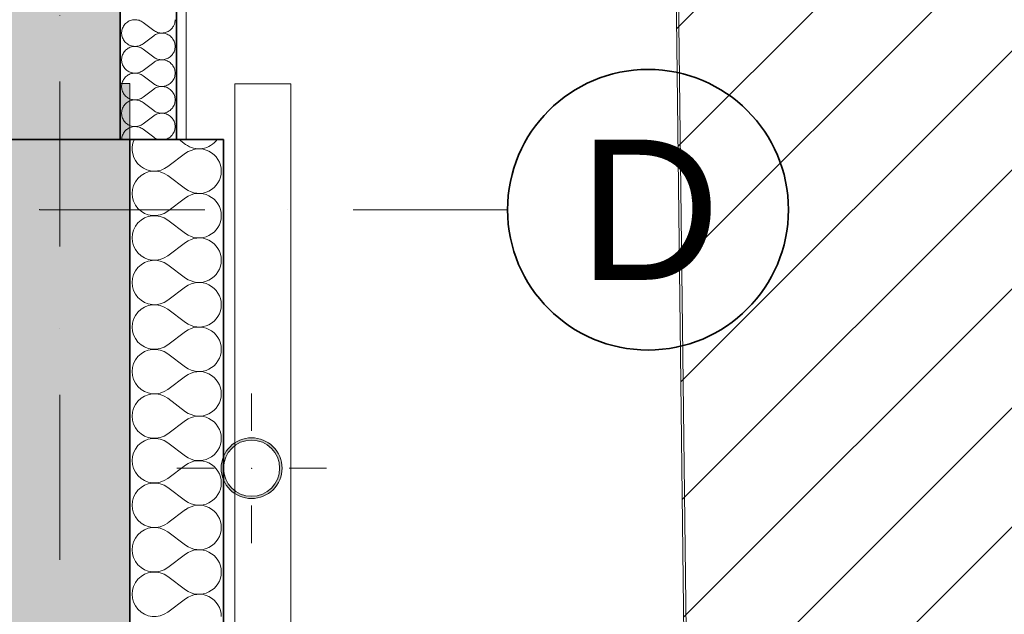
# Model space of a CAD drawing. Header units: millimetres. Extents: x 82175 to 237000, y 24756 to 471700.
# Tile 222 of 256: x 122425 to 124528, y 385516 to 386787. Entities that reach past the tile are written whole.
import ezdxf

# ---------------------------------------------------------------- set-up
doc = ezdxf.new("R2010")
doc.units = ezdxf.units.MM
doc.linetypes.add('Kropki i Kreski', pattern=[6.702778, 3.527778, -1.763889, 0, -1.411111])
for name, color, linetype in [('- A - ocieplenie', 8, 'Continuous'), ('- PRZEGRODY PROJEKTOWANE', 8, 'Continuous'), ('Instalacje - Wod_Kan', 8, 'Continuous'), ('Konstrukcja - Siatka mod', 8, 'Continuous'), ('Konstrukcja - Ściany zewnętrzne', 8, 'Continuous'), ('z JAN', 8, 'Continuous')]:
    doc.layers.add(name, color=color, linetype=linetype)
doc.styles.add('STYL_AUTOMATYCZNY_1', font='arial.ttf')

# ---------------------------------------------------------------- blocks, each defined once
blk = doc.blocks.new('*X24')
at = {"layer": '- A - ocieplenie', "linetype": 'Continuous', "lineweight": 13, "ltscale": 100}
for p, q in [((49922.8, 396062.6), (49936.6, 396052.3)), ((49898.5, 396004.7), (49936.6, 396033.2)), ((49898.5, 395985.6), (49936.6, 395957)), ((49898.5, 395909.4), (49936.6, 395938)), ((49898.5, 395890.4), (49936.6, 395861.8)), ((49898.5, 395814.2), (49936.6, 395842.8)), ((49898.5, 395795.1), (49936.6, 395766.6)), ((49898.5, 395718.9), (49936.6, 395747.5)), ((49898.5, 395699.9), (49936.6, 395671.3)), ((49898.5, 395623.7), (49936.6, 395652.3)), ((49898.5, 395604.7), (49936.6, 395576.1)), ((49898.5, 395528.5), (49936.6, 395557)), ((49898.5, 395509.4), (49936.6, 395480.8)), ((49898.5, 395433.2), (49936.6, 395461.8)), ((49898.5, 395414.2), (49936.6, 395385.6)), ((49898.5, 395338), (49936.6, 395366.6)), ((49898.5, 395318.9), (49936.6, 395290.4)), ((49898.5, 395242.8), (49936.6, 395271.3)), ((49898.5, 395223.7), (49936.6, 395195.1)), ((49898.5, 395147.5), (49936.6, 395176.1)), ((49898.5, 395128.5), (49936.6, 395099.9)), ((49898.5, 395052.3), (49936.6, 395080.8))]:
    blk.add_line(p, q, dxfattribs=at)
for centre, start, end in [((49869.9, 396042.8), 155.3271, 306.8699), ((49965.2, 396090.4), 233.1301, 324.369), ((49965.2, 395995.1), 0, 126.8699), ((49869.9, 395947.5), 53.1301, 306.8699), ((49965.2, 395995.1), 233.1301, 0), ((49965.2, 395899.9), 0, 126.8699), ((49869.9, 395852.3), 53.1301, 306.8699), ((49965.2, 395899.9), 233.1301, 0), ((49965.2, 395804.7), 0, 126.8699), ((49869.9, 395757), 53.1301, 306.8699), ((49965.2, 395804.7), 233.1301, 0), ((49965.2, 395709.4), 0, 126.8699), ((49869.9, 395661.8), 53.1301, 306.8699), ((49965.2, 395709.4), 233.1301, 0), ((49965.2, 395614.2), 0, 126.8699), ((49869.9, 395566.6), 53.1301, 306.8699), ((49965.2, 395614.2), 233.1301, 0), ((49965.2, 395518.9), 0, 126.8699), ((49869.9, 395471.3), 53.1301, 306.8699), ((49965.2, 395518.9), 233.1301, 0), ((49965.2, 395423.7), 0, 126.8699), ((49869.9, 395376.1), 53.1301, 306.8699), ((49965.2, 395423.7), 233.1301, 0), ((49965.2, 395328.5), 0, 126.8699), ((49869.9, 395280.8), 53.1301, 306.8699), ((49965.2, 395328.5), 233.1301, 0), ((49965.2, 395233.2), 0, 126.8699), ((49869.9, 395185.6), 53.1301, 306.8699), ((49965.2, 395233.2), 233.1301, 0), ((49965.2, 395138), 0, 126.8699), ((49869.9, 395090.4), 53.1301, 306.8699), ((49965.2, 395138), 233.1301, 0), ((49965.2, 395042.8), 0, 126.8699)]:
    blk.add_arc(centre, 47.6, start, end, dxfattribs=at)
blk = doc.blocks.new('*X32')
at = {"layer": '- A - ocieplenie', "linetype": 'Continuous', "lineweight": 13, "ltscale": 100}
for p, q in [((49806.9, 396309), (49805.4, 396307.1)), ((49808.5, 396310.7), (49806.9, 396309)), ((49810.3, 396312.3), (49808.5, 396310.7)), ((49812.2, 396313.8), (49810.3, 396312.3)), ((49814.2, 396315.1), (49812.2, 396313.8)), ((49816.3, 396316.2), (49814.2, 396315.1)), ((49818.5, 396317.1), (49816.3, 396316.2)), ((49820.7, 396317.9), (49818.5, 396317.1)), ((49823.1, 396318.4), (49820.7, 396317.9)), ((49825.4, 396318.8), (49823.1, 396318.4)), ((49827.8, 396318.9), (49825.4, 396318.8)), ((49830.2, 396318.9), (49827.8, 396318.9)), ((49832.6, 396318.7), (49830.2, 396318.9)), ((49834.9, 396318.2), (49832.6, 396318.7)), ((49837.2, 396317.6), (49834.9, 396318.2)), ((49839.5, 396316.8), (49837.2, 396317.6)), ((49841.6, 396315.8), (49839.5, 396316.8)), ((49843.7, 396314.6), (49841.6, 396315.8)), ((49845.7, 396313.2), (49843.7, 396314.6)), ((49845.7, 396313.2), (49868.5, 396296.1)), ((49911.9, 396307.6), (49912.7, 396309.7)), ((49912.7, 396309.7), (49913.4, 396312)), ((49913.4, 396312), (49913.9, 396314.3)), ((49913.9, 396314.3), (49914.1, 396316.6)), ((49914.1, 396316.6), (49914.2, 396318.9)), ((49800.2, 396293.9), (49800, 396291.6)), ((49800, 396291.6), (49800, 396289.2)), ((49800, 396289.2), (49800.2, 396286.8)), ((49800.6, 396296.3), (49800.2, 396293.9)), ((49800.2, 396286.8), (49800.6, 396284.4)), ((49801.2, 396298.6), (49800.6, 396296.3)), ((49801.9, 396300.9), (49801.2, 396298.6)), ((49802.9, 396303), (49801.9, 396300.9)), ((49804.1, 396305.1), (49802.9, 396303)), ((49805.4, 396307.1), (49804.1, 396305.1)), ((49868.5, 396296.1), (49870.5, 396294.8)), ((49870.5, 396294.8), (49872.5, 396293.6)), ((49872.5, 396287.2), (49870.5, 396286)), ((49872.5, 396293.6), (49874.6, 396292.6)), ((49874.6, 396288.1), (49872.5, 396287.2)), ((49874.6, 396292.6), (49876.8, 396291.8)), ((49876.8, 396289), (49874.6, 396288.1)), ((49876.8, 396291.8), (49879.1, 396291.1)), ((49879.1, 396289.6), (49876.8, 396289)), ((49879.1, 396291.1), (49881.4, 396290.7)), ((49881.4, 396290), (49879.1, 396289.6)), ((49881.4, 396290.7), (49883.7, 396290.4)), ((49883.7, 396290.3), (49881.4, 396290)), ((49886, 396290.4), (49883.7, 396290.3)), ((49883.7, 396290.4), (49886, 396290.4)), ((49886, 396290.4), (49888.4, 396290.5)), ((49888.4, 396290.2), (49886, 396290.4)), ((49888.4, 396290.5), (49890.7, 396290.8)), ((49890.7, 396289.9), (49888.4, 396290.2)), ((49890.7, 396290.8), (49893, 396291.3)), ((49893, 396289.4), (49890.7, 396289.9)), ((49893, 396291.3), (49895.2, 396292)), ((49895.2, 396288.7), (49893, 396289.4)), ((49895.2, 396292), (49897.4, 396292.9)), ((49897.4, 396287.9), (49895.2, 396288.7)), ((49897.4, 396292.9), (49899.5, 396293.9)), ((49899.5, 396286.8), (49897.4, 396287.9)), ((49899.5, 396293.9), (49901.5, 396295.2)), ((49901.5, 396285.6), (49899.5, 396286.8)), ((49901.5, 396295.2), (49903.4, 396296.5)), ((49903.4, 396296.5), (49905.2, 396298.1)), ((49905.2, 396298.1), (49906.8, 396299.7)), ((49906.8, 396299.7), (49908.3, 396301.5)), ((49908.3, 396301.5), (49909.7, 396303.4)), ((49909.7, 396303.4), (49910.8, 396305.4)), ((49910.8, 396305.4), (49911.9, 396307.6)), ((49800.6, 396284.4), (49801.2, 396282.1)), ((49801.2, 396282.1), (49801.9, 396279.9)), ((49801.9, 396279.9), (49802.9, 396277.7)), ((49802.9, 396277.7), (49804.1, 396275.6)), ((49804.1, 396275.6), (49805.4, 396273.6)), ((49805.4, 396273.6), (49806.9, 396271.7)), ((49806.9, 396271.7), (49808.5, 396270)), ((49808.5, 396270), (49810.3, 396268.4)), ((49810.3, 396268.4), (49812.2, 396267)), ((49812.2, 396267), (49814.2, 396265.7)), ((49841.6, 396265), (49843.7, 396266.2)), ((49843.7, 396266.2), (49845.7, 396267.5)), ((49845.7, 396267.5), (49868.5, 396284.7)), ((49870.5, 396286), (49868.5, 396284.7)), ((49903.4, 396284.2), (49901.5, 396285.6)), ((49905.2, 396282.7), (49903.4, 396284.2)), ((49906.8, 396281), (49905.2, 396282.7)), ((49908.3, 396279.2), (49906.8, 396281)), ((49909.7, 396277.3), (49908.3, 396279.2)), ((49910.8, 396275.3), (49909.7, 396277.3)), ((49911.9, 396273.2), (49910.8, 396275.3)), ((49912.7, 396271), (49911.9, 396273.2)), ((49913.4, 396268.8), (49912.7, 396271)), ((49913.9, 396266.5), (49913.4, 396268.8)), ((49914.1, 396264.1), (49913.9, 396266.5)), ((49802.9, 396245.9), (49801.9, 396243.7)), ((49804.1, 396248), (49802.9, 396245.9)), ((49805.4, 396250), (49804.1, 396248)), ((49806.9, 396251.9), (49805.4, 396250)), ((49808.5, 396253.6), (49806.9, 396251.9)), ((49810.3, 396255.2), (49808.5, 396253.6)), ((49812.2, 396256.7), (49810.3, 396255.2)), ((49814.2, 396257.9), (49812.2, 396256.7)), ((49814.2, 396265.7), (49816.3, 396264.6)), ((49816.3, 396259), (49814.2, 396257.9)), ((49816.3, 396264.6), (49818.5, 396263.6)), ((49818.5, 396260), (49816.3, 396259)), ((49818.5, 396263.6), (49820.7, 396262.9)), ((49820.7, 396260.7), (49818.5, 396260)), ((49820.7, 396262.9), (49823.1, 396262.3)), ((49823.1, 396261.3), (49820.7, 396260.7)), ((49823.1, 396262.3), (49825.4, 396262)), ((49825.4, 396261.6), (49823.1, 396261.3)), ((49825.4, 396262), (49827.8, 396261.8)), ((49827.8, 396261.8), (49825.4, 396261.6)), ((49827.8, 396261.8), (49830.2, 396261.9)), ((49830.2, 396261.8), (49827.8, 396261.8)), ((49830.2, 396261.9), (49832.6, 396262.1)), ((49832.6, 396261.5), (49830.2, 396261.8)), ((49832.6, 396262.1), (49834.9, 396262.5)), ((49834.9, 396261.1), (49832.6, 396261.5)), ((49834.9, 396262.5), (49837.2, 396263.2)), ((49837.2, 396260.4), (49834.9, 396261.1)), ((49837.2, 396263.2), (49839.5, 396264)), ((49839.5, 396259.6), (49837.2, 396260.4)), ((49839.5, 396264), (49841.6, 396265)), ((49841.6, 396258.6), (49839.5, 396259.6)), ((49843.7, 396257.4), (49841.6, 396258.6)), ((49845.7, 396256.1), (49843.7, 396257.4)), ((49845.7, 396256.1), (49868.5, 396238.9)), ((49908.3, 396244.4), (49909.7, 396246.3)), ((49909.7, 396246.3), (49910.8, 396248.3)), ((49910.8, 396248.3), (49911.9, 396250.4)), ((49911.9, 396250.4), (49912.7, 396252.6)), ((49912.7, 396252.6), (49913.4, 396254.8)), ((49913.4, 396254.8), (49913.9, 396257.1)), ((49913.9, 396257.1), (49914.1, 396259.5)), ((49914.2, 396261.8), (49914.1, 396264.1)), ((49914.1, 396259.5), (49914.2, 396261.8)), ((49800.2, 396236.8), (49800, 396234.4)), ((49800, 396234.4), (49800, 396232)), ((49800, 396232), (49800.2, 396229.7)), ((49800.6, 396239.2), (49800.2, 396236.8)), ((49800.2, 396229.7), (49800.6, 396227.3)), ((49801.2, 396241.5), (49800.6, 396239.2)), ((49800.6, 396227.3), (49801.2, 396225)), ((49801.9, 396243.7), (49801.2, 396241.5)), ((49801.2, 396225), (49801.9, 396222.7)), ((49845.7, 396210.4), (49868.5, 396227.5)), ((49868.5, 396238.9), (49870.5, 396237.6)), ((49870.5, 396228.8), (49868.5, 396227.5)), ((49870.5, 396237.6), (49872.5, 396236.5)), ((49872.5, 396230), (49870.5, 396228.8)), ((49872.5, 396236.5), (49874.6, 396235.5)), ((49874.6, 396231), (49872.5, 396230)), ((49874.6, 396235.5), (49876.8, 396234.6)), ((49876.8, 396231.8), (49874.6, 396231)), ((49876.8, 396234.6), (49879.1, 396234)), ((49879.1, 396232.5), (49876.8, 396231.8)), ((49879.1, 396234), (49881.4, 396233.6)), ((49881.4, 396232.9), (49879.1, 396232.5)), ((49881.4, 396233.6), (49883.7, 396233.3)), ((49883.7, 396233.2), (49881.4, 396232.9)), ((49883.7, 396233.3), (49886, 396233.2)), ((49886, 396233.2), (49883.7, 396233.2)), ((49886, 396233.2), (49888.4, 396233.4)), ((49888.4, 396233.1), (49886, 396233.2)), ((49888.4, 396233.4), (49890.7, 396233.7)), ((49890.7, 396232.8), (49888.4, 396233.1)), ((49890.7, 396233.7), (49893, 396234.2)), ((49893, 396232.3), (49890.7, 396232.8)), ((49893, 396234.2), (49895.2, 396234.9)), ((49895.2, 396231.6), (49893, 396232.3)), ((49895.2, 396234.9), (49897.4, 396235.7)), ((49897.4, 396230.7), (49895.2, 396231.6)), ((49897.4, 396235.7), (49899.5, 396236.8)), ((49899.5, 396229.7), (49897.4, 396230.7)), ((49899.5, 396236.8), (49901.5, 396238)), ((49901.5, 396228.5), (49899.5, 396229.7)), ((49901.5, 396238), (49903.4, 396239.4)), ((49903.4, 396227.1), (49901.5, 396228.5)), ((49903.4, 396239.4), (49905.2, 396240.9)), ((49905.2, 396225.6), (49903.4, 396227.1)), ((49905.2, 396240.9), (49906.8, 396242.6)), ((49906.8, 396223.9), (49905.2, 396225.6)), ((49906.8, 396242.6), (49908.3, 396244.4)), ((49908.3, 396222.1), (49906.8, 396223.9)), ((49801.9, 396222.7), (49802.9, 396220.6)), ((49802.9, 396220.6), (49804.1, 396218.5)), ((49804.1, 396218.5), (49805.4, 396216.5)), ((49805.4, 396216.5), (49806.9, 396214.6)), ((49806.9, 396214.6), (49808.5, 396212.9)), ((49808.5, 396212.9), (49810.3, 396211.3)), ((49810.3, 396211.3), (49812.2, 396209.8)), ((49812.2, 396209.8), (49814.2, 396208.5)), ((49814.2, 396208.5), (49816.3, 396207.4)), ((49816.3, 396207.4), (49818.5, 396206.5)), ((49818.5, 396202.8), (49816.3, 396201.9)), ((49818.5, 396206.5), (49820.7, 396205.7)), ((49820.7, 396203.6), (49818.5, 396202.8)), ((49820.7, 396205.7), (49823.1, 396205.2)), ((49823.1, 396204.1), (49820.7, 396203.6)), ((49823.1, 396205.2), (49825.4, 396204.8)), ((49825.4, 396204.5), (49823.1, 396204.1)), ((49825.4, 396204.8), (49827.8, 396204.7)), ((49827.8, 396204.7), (49825.4, 396204.5)), ((49830.2, 396204.6), (49827.8, 396204.7)), ((49827.8, 396204.7), (49830.2, 396204.7)), ((49830.2, 396204.7), (49832.6, 396204.9)), ((49832.6, 396204.4), (49830.2, 396204.6)), ((49832.6, 396204.9), (49834.9, 396205.4)), ((49834.9, 396203.9), (49832.6, 396204.4)), ((49834.9, 396205.4), (49837.2, 396206)), ((49837.2, 396203.3), (49834.9, 396203.9)), ((49837.2, 396206), (49839.5, 396206.8)), ((49839.5, 396202.5), (49837.2, 396203.3)), ((49839.5, 396206.8), (49841.6, 396207.8)), ((49841.6, 396207.8), (49843.7, 396209)), ((49843.7, 396209), (49845.7, 396210.4)), ((49909.7, 396220.2), (49908.3, 396222.1)), ((49910.8, 396218.2), (49909.7, 396220.2)), ((49911.9, 396216), (49910.8, 396218.2)), ((49912.7, 396213.9), (49911.9, 396216)), ((49913.4, 396211.6), (49912.7, 396213.9)), ((49913.9, 396209.3), (49913.4, 396211.6)), ((49914.1, 396207), (49913.9, 396209.3)), ((49914.2, 396204.7), (49914.1, 396207)), ((49914.1, 396202.3), (49914.2, 396204.7)), ((49800.6, 396182), (49800.2, 396179.7)), ((49801.2, 396184.3), (49800.6, 396182)), ((49801.9, 396186.6), (49801.2, 396184.3)), ((49802.9, 396188.8), (49801.9, 396186.6)), ((49804.1, 396190.9), (49802.9, 396188.8)), ((49805.4, 396192.8), (49804.1, 396190.9)), ((49806.9, 396194.7), (49805.4, 396192.8)), ((49808.5, 396196.5), (49806.9, 396194.7)), ((49810.3, 396198.1), (49808.5, 396196.5)), ((49812.2, 396199.5), (49810.3, 396198.1)), ((49814.2, 396200.8), (49812.2, 396199.5)), ((49816.3, 396201.9), (49814.2, 396200.8)), ((49841.6, 396201.5), (49839.5, 396202.5)), ((49843.7, 396200.3), (49841.6, 396201.5)), ((49845.7, 396198.9), (49843.7, 396200.3)), ((49845.7, 396198.9), (49868.5, 396181.8)), ((49868.5, 396181.8), (49870.5, 396180.5)), ((49901.5, 396180.9), (49903.4, 396182.2)), ((49903.4, 396182.2), (49905.2, 396183.8)), ((49905.2, 396183.8), (49906.8, 396185.4)), ((49906.8, 396185.4), (49908.3, 396187.2)), ((49908.3, 396187.2), (49909.7, 396189.1)), ((49909.7, 396189.1), (49910.8, 396191.2)), ((49910.8, 396191.2), (49911.9, 396193.3)), ((49911.9, 396193.3), (49912.7, 396195.5)), ((49912.7, 396195.5), (49913.4, 396197.7)), ((49913.4, 396197.7), (49913.9, 396200)), ((49913.9, 396200), (49914.1, 396202.3)), ((49800.2, 396179.7), (49800, 396177.3)), ((49800, 396177.3), (49800, 396174.9)), ((49800, 396174.9), (49800.2, 396172.5)), ((49800.2, 396172.5), (49800.6, 396170.2)), ((49800.6, 396170.2), (49801.2, 396167.9)), ((49801.2, 396167.9), (49801.9, 396165.6)), ((49801.9, 396165.6), (49802.9, 396163.4)), ((49802.9, 396163.4), (49804.1, 396161.3)), ((49804.1, 396161.3), (49805.4, 396159.3)), ((49845.7, 396153.2), (49868.5, 396170.4)), ((49870.5, 396171.7), (49868.5, 396170.4)), ((49870.5, 396180.5), (49872.5, 396179.3)), ((49872.5, 396172.9), (49870.5, 396171.7)), ((49872.5, 396179.3), (49874.6, 396178.3)), ((49874.6, 396173.9), (49872.5, 396172.9)), ((49874.6, 396178.3), (49876.8, 396177.5)), ((49876.8, 396174.7), (49874.6, 396173.9)), ((49876.8, 396177.5), (49879.1, 396176.9)), ((49879.1, 396175.3), (49876.8, 396174.7)), ((49879.1, 396176.9), (49881.4, 396176.4)), ((49881.4, 396175.8), (49879.1, 396175.3)), ((49881.4, 396176.4), (49883.7, 396176.2)), ((49883.7, 396176), (49881.4, 396175.8)), ((49883.7, 396176.2), (49886, 396176.1)), ((49886, 396176.1), (49883.7, 396176)), ((49886, 396176.1), (49888.4, 396176.2)), ((49888.4, 396176), (49886, 396176.1)), ((49888.4, 396176.2), (49890.7, 396176.5)), ((49890.7, 396175.6), (49888.4, 396176)), ((49890.7, 396176.5), (49893, 396177)), ((49893, 396175.1), (49890.7, 396175.6)), ((49893, 396177), (49895.2, 396177.7)), ((49895.2, 396174.4), (49893, 396175.1)), ((49895.2, 396177.7), (49897.4, 396178.6)), ((49897.4, 396173.6), (49895.2, 396174.4)), ((49897.4, 396178.6), (49899.5, 396179.6)), ((49899.5, 396172.5), (49897.4, 396173.6)), ((49899.5, 396179.6), (49901.5, 396180.9)), ((49901.5, 396171.3), (49899.5, 396172.5)), ((49903.4, 396169.9), (49901.5, 396171.3)), ((49905.2, 396168.4), (49903.4, 396169.9)), ((49906.8, 396166.7), (49905.2, 396168.4)), ((49908.3, 396164.9), (49906.8, 396166.7)), ((49909.7, 396163), (49908.3, 396164.9)), ((49910.8, 396161), (49909.7, 396163)), ((49911.9, 396158.9), (49910.8, 396161)), ((49805.4, 396159.3), (49806.9, 396157.5)), ((49806.9, 396157.5), (49808.5, 396155.7)), ((49808.5, 396155.7), (49810.3, 396154.1)), ((49810.3, 396140.9), (49808.5, 396139.3)), ((49810.3, 396154.1), (49812.2, 396152.7)), ((49812.2, 396142.4), (49810.3, 396140.9)), ((49812.2, 396152.7), (49814.2, 396151.4)), ((49814.2, 396143.6), (49812.2, 396142.4)), ((49814.2, 396151.4), (49816.3, 396150.3)), ((49816.3, 396144.8), (49814.2, 396143.6)), ((49816.3, 396150.3), (49818.5, 396149.3)), ((49818.5, 396145.7), (49816.3, 396144.8)), ((49818.5, 396149.3), (49820.7, 396148.6)), ((49820.7, 396146.4), (49818.5, 396145.7)), ((49820.7, 396148.6), (49823.1, 396148)), ((49823.1, 396147), (49820.7, 396146.4)), ((49823.1, 396148), (49825.4, 396147.7)), ((49825.4, 396147.3), (49823.1, 396147)), ((49825.4, 396147.7), (49827.8, 396147.5)), ((49827.8, 396147.5), (49825.4, 396147.3)), ((49827.8, 396147.5), (49830.2, 396147.6)), ((49830.2, 396147.5), (49827.8, 396147.5)), ((49830.2, 396147.6), (49832.6, 396147.8)), ((49832.6, 396147.2), (49830.2, 396147.5)), ((49832.6, 396147.8), (49834.9, 396148.2)), ((49834.9, 396146.8), (49832.6, 396147.2)), ((49834.9, 396148.2), (49837.2, 396148.9)), ((49837.2, 396146.2), (49834.9, 396146.8)), ((49837.2, 396148.9), (49839.5, 396149.7)), ((49839.5, 396145.3), (49837.2, 396146.2)), ((49839.5, 396149.7), (49841.6, 396150.7)), ((49841.6, 396144.3), (49839.5, 396145.3)), ((49841.6, 396150.7), (49843.7, 396151.9)), ((49843.7, 396143.2), (49841.6, 396144.3)), ((49843.7, 396151.9), (49845.7, 396153.2)), ((49845.7, 396141.8), (49843.7, 396143.2)), ((49845.7, 396141.8), (49868.5, 396124.7)), ((49912.7, 396156.7), (49911.9, 396158.9)), ((49913.4, 396154.5), (49912.7, 396156.7)), ((49912.7, 396138.3), (49913.4, 396140.6)), ((49913.9, 396152.2), (49913.4, 396154.5)), ((49913.4, 396140.6), (49913.9, 396142.9)), ((49914.1, 396149.9), (49913.9, 396152.2)), ((49913.9, 396142.9), (49914.1, 396145.2)), ((49914.2, 396147.5), (49914.1, 396149.9)), ((49914.1, 396145.2), (49914.2, 396147.5)), ((49800.2, 396122.5), (49800, 396120.1)), ((49800, 396120.1), (49800, 396117.8)), ((49800.6, 396124.9), (49800.2, 396122.5)), ((49801.2, 396127.2), (49800.6, 396124.9)), ((49801.9, 396129.4), (49801.2, 396127.2)), ((49802.9, 396131.6), (49801.9, 396129.4)), ((49804.1, 396133.7), (49802.9, 396131.6)), ((49805.4, 396135.7), (49804.1, 396133.7)), ((49806.9, 396137.6), (49805.4, 396135.7)), ((49808.5, 396139.3), (49806.9, 396137.6)), ((49868.5, 396124.7), (49870.5, 396123.3)), ((49870.5, 396123.3), (49872.5, 396122.2)), ((49872.5, 396122.2), (49874.6, 396121.2)), ((49874.6, 396121.2), (49876.8, 396120.4)), ((49876.8, 396120.4), (49879.1, 396119.7)), ((49879.1, 396119.7), (49881.4, 396119.3)), ((49881.4, 396118.6), (49879.1, 396118.2)), ((49881.4, 396119.3), (49883.7, 396119)), ((49883.7, 396118.9), (49881.4, 396118.6)), ((49883.7, 396119), (49886, 396118.9)), ((49886, 396118.9), (49883.7, 396118.9)), ((49886, 396118.9), (49888.4, 396119.1)), ((49888.4, 396118.8), (49886, 396118.9)), ((49888.4, 396119.1), (49890.7, 396119.4)), ((49890.7, 396118.5), (49888.4, 396118.8)), ((49890.7, 396119.4), (49893, 396119.9)), ((49893, 396118), (49890.7, 396118.5)), ((49893, 396119.9), (49895.2, 396120.6)), ((49895.2, 396120.6), (49897.4, 396121.5)), ((49897.4, 396121.5), (49899.5, 396122.5)), ((49899.5, 396122.5), (49901.5, 396123.7)), ((49901.5, 396123.7), (49903.4, 396125.1)), ((49903.4, 396125.1), (49905.2, 396126.6)), ((49905.2, 396126.6), (49906.8, 396128.3)), ((49906.8, 396128.3), (49908.3, 396130.1)), ((49908.3, 396130.1), (49909.7, 396132)), ((49909.7, 396132), (49910.8, 396134)), ((49910.8, 396134), (49911.9, 396136.1)), ((49911.9, 396136.1), (49912.7, 396138.3)), ((49800, 396117.8), (49800.2, 396115.4)), ((49800.2, 396115.4), (49800.6, 396113)), ((49800.6, 396113), (49801.2, 396110.7)), ((49801.2, 396110.7), (49801.9, 396108.5)), ((49801.9, 396108.5), (49802.9, 396106.3)), ((49802.9, 396106.3), (49804.1, 396104.2)), ((49804.1, 396104.2), (49805.4, 396102.2)), ((49805.4, 396102.2), (49806.9, 396100.3)), ((49806.9, 396100.3), (49808.5, 396098.6)), ((49808.5, 396098.6), (49810.3, 396097)), ((49845.7, 396096.1), (49868.5, 396113.2)), ((49870.5, 396114.6), (49868.5, 396113.2)), ((49872.5, 396115.7), (49870.5, 396114.6)), ((49874.6, 396116.7), (49872.5, 396115.7)), ((49876.8, 396117.5), (49874.6, 396116.7)), ((49879.1, 396118.2), (49876.8, 396117.5)), ((49895.2, 396117.3), (49893, 396118)), ((49897.4, 396116.4), (49895.2, 396117.3)), ((49899.5, 396115.4), (49897.4, 396116.4)), ((49901.5, 396114.2), (49899.5, 396115.4)), ((49903.4, 396112.8), (49901.5, 396114.2)), ((49905.2, 396111.3), (49903.4, 396112.8)), ((49906.8, 396109.6), (49905.2, 396111.3)), ((49908.3, 396107.8), (49906.8, 396109.6)), ((49909.7, 396105.9), (49908.3, 396107.8)), ((49910.8, 396103.9), (49909.7, 396105.9)), ((49911.9, 396101.8), (49910.8, 396103.9)), ((49912.7, 396099.6), (49911.9, 396101.8)), ((49913.4, 396097.3), (49912.7, 396099.6)), ((49804.1, 396076.6), (49802.9, 396074.5)), ((49805.4, 396078.6), (49804.1, 396076.6)), ((49806.9, 396080.4), (49805.4, 396078.6)), ((49808.5, 396082.2), (49806.9, 396080.4)), ((49810.3, 396083.8), (49808.5, 396082.2)), ((49810.3, 396097), (49812.2, 396095.5)), ((49812.2, 396085.2), (49810.3, 396083.8)), ((49812.2, 396095.5), (49814.2, 396094.2)), ((49814.2, 396086.5), (49812.2, 396085.2)), ((49814.2, 396094.2), (49816.3, 396093.1)), ((49816.3, 396087.6), (49814.2, 396086.5)), ((49816.3, 396093.1), (49818.5, 396092.2)), ((49818.5, 396088.6), (49816.3, 396087.6)), ((49818.5, 396092.2), (49820.7, 396091.5)), ((49820.7, 396089.3), (49818.5, 396088.6)), ((49820.7, 396091.5), (49823.1, 396090.9)), ((49823.1, 396089.8), (49820.7, 396089.3)), ((49823.1, 396090.9), (49825.4, 396090.5)), ((49825.4, 396090.2), (49823.1, 396089.8)), ((49825.4, 396090.5), (49827.8, 396090.4)), ((49827.8, 396090.4), (49825.4, 396090.2)), ((49830.2, 396090.3), (49827.8, 396090.4)), ((49827.8, 396090.4), (49830.2, 396090.4)), ((49830.2, 396090.4), (49832.6, 396090.7)), ((49832.6, 396090.1), (49830.2, 396090.3)), ((49832.6, 396090.7), (49834.9, 396091.1)), ((49834.9, 396089.6), (49832.6, 396090.1)), ((49834.9, 396091.1), (49837.2, 396091.7)), ((49837.2, 396089), (49834.9, 396089.6)), ((49837.2, 396091.7), (49839.5, 396092.5)), ((49839.5, 396088.2), (49837.2, 396089)), ((49839.5, 396092.5), (49841.6, 396093.6)), ((49841.6, 396087.2), (49839.5, 396088.2)), ((49841.6, 396093.6), (49843.7, 396094.7)), ((49843.7, 396086), (49841.6, 396087.2)), ((49843.7, 396094.7), (49845.7, 396096.1)), ((49845.7, 396084.7), (49843.7, 396086)), ((49845.7, 396084.7), (49868.5, 396067.5)), ((49909.7, 396074.9), (49910.8, 396076.9)), ((49910.8, 396076.9), (49911.9, 396079)), ((49911.9, 396079), (49912.7, 396081.2)), ((49912.7, 396081.2), (49913.4, 396083.4)), ((49913.9, 396095), (49913.4, 396097.3)), ((49913.4, 396083.4), (49913.9, 396085.7)), ((49914.1, 396092.7), (49913.9, 396095)), ((49913.9, 396085.7), (49914.1, 396088)), ((49914.2, 396090.4), (49914.1, 396092.7)), ((49914.1, 396088), (49914.2, 396090.4)), ((49800.2, 396065.4), (49800, 396063)), ((49800, 396063), (49800, 396062.6)), ((49800.6, 396067.7), (49800.2, 396065.4)), ((49801.2, 396070), (49800.6, 396067.7)), ((49801.9, 396072.3), (49801.2, 396070)), ((49802.9, 396074.5), (49801.9, 396072.3)), ((49868.5, 396067.5), (49870.5, 396066.2)), ((49870.5, 396066.2), (49872.5, 396065)), ((49872.5, 396065), (49874.6, 396064)), ((49874.6, 396064), (49876.8, 396063.2)), ((49876.8, 396063.2), (49878.9, 396062.6)), ((49892.4, 396062.6), (49893, 396062.8)), ((49893, 396062.8), (49895.2, 396063.4)), ((49895.2, 396063.4), (49897.4, 396064.3)), ((49897.4, 396064.3), (49899.5, 396065.4)), ((49899.5, 396065.4), (49901.5, 396066.6)), ((49901.5, 396066.6), (49903.4, 396068)), ((49903.4, 396068), (49905.2, 396069.5)), ((49905.2, 396069.5), (49906.8, 396071.1)), ((49906.8, 396071.1), (49908.3, 396072.9)), ((49908.3, 396072.9), (49909.7, 396074.9))]:
    blk.add_line(p, q, dxfattribs=at)

msp = doc.modelspace()

# ---------------------------------------------------------------- hatches: boundary and pattern name
at = {"layer": '- PRZEGRODY PROJEKTOWANE', "linetype": 'Continuous', "lineweight": 15}
h = msp.add_hatch(dxfattribs=at)
h.set_pattern_fill('Bloczki_ceramiczne_0002', color=8, style=0, pattern_type=2)
h.set_pattern_definition([(45, (-135208.59, 662558.78), (-127.27922, 127.27922), [])])
h.paths.add_polyline_path([(123796.2, 389435.4), (123986.2, 373458.8), (124135.3, 373250.4), (126631.9, 373244.7), (126631.9, 389419.7)])
at = {"layer": 'Instalacje - Wod_Kan', "linetype": 'Continuous', "lineweight": 13}
h = msp.add_hatch(color=8, dxfattribs=at)
h.paths.add_polyline_path([(122920, 385893.4, 0.414214), (122855, 385828.4, 0.414214), (122920, 385763.4, 0.414214), (122985, 385828.4, 0.414214)])
h.paths.add_polyline_path([(122920, 385888.4, -1), (122920, 385768.4, -1)], flags=0)
at = {"layer": 'Konstrukcja - Ściany zewnętrzne', "linetype": 'Continuous', "lineweight": 13}
for color, points in [(8, [(122639.5, 386531), (122639.5, 389833.6), (122399.5, 389833.6), (122399.5, 386531)]), (256, [(122639.5, 386651), (122639.5, 386531), (122660, 386531), (122660, 386651)]), (8, [(122660, 373751), (122660, 386531), (122160, 386531), (122160, 373751)])]:
    msp.add_hatch(color=color, dxfattribs=at).paths.add_polyline_path(points)

# ---------------------------------------------------------------- linework, layer by layer
at = {"layer": '- A - ocieplenie', "color": 8, "linetype": 'Continuous', "lineweight": 35, "ltscale": 100, "flags": 128}
for points in [[(122759.5, 386531), (122759.5, 389913.6)], [(122639.5, 389793.6), (122639.5, 386531)], [(122639.5, 386531), (122759.5, 386531)], [(122660, 386531), (122660, 373736.5)], [(122860, 386531), (122660, 386531)], [(122860, 373951), (122860, 386531)]]:
    msp.add_lwpolyline(points, dxfattribs=at)
at = {"layer": '- A - ocieplenie', "color": 8, "linetype": 'Continuous', "lineweight": 20, "ltscale": 100, "flags": 128}
for points in [[(123004.2, 386650.4), (122884.2, 386650.4)], [(122884.2, 386650.4), (122884.2, 373951)], [(123004.2, 373951), (123004.2, 386650.4)]]:
    msp.add_lwpolyline(points, dxfattribs=at)
at = {"layer": '- PRZEGRODY PROJEKTOWANE', "color": 8, "linetype": 'Continuous', "lineweight": 13, "ltscale": 100, "flags": 128}
msp.add_lwpolyline([(123796.2, 389435.4), (123986.2, 373458.8), (124135.3, 373250.4), (126631.9, 373244.7), (126631.9, 389419.7)], close=True, dxfattribs=at)
at = {"layer": 'Instalacje - Wod_Kan', "color": 8, "linetype": 'Continuous', "lineweight": 0, "ltscale": 100}
for p, q in [((122920, 385908.4), (122920, 385988.4)), ((122840, 385828.4), (122760, 385828.4)), ((123000, 385828.4), (123080, 385828.4)), ((122920, 385748.4), (122920, 385668.4))]:
    msp.add_line(p, q, dxfattribs=at)
at = {"layer": 'Instalacje - Wod_Kan', "color": 8, "linetype": 'Continuous', "lineweight": 20, "ltscale": 100, "flags": 128}
for points in [[(122920, 385893.4, 0.414214), (122855, 385828.4, 0.414214), (122920, 385763.4, 0.414214), (122985, 385828.4, 0.414214)], [(122920, 385888.4, -1), (122920, 385768.4, -1)]]:
    msp.add_lwpolyline(points, format="xyb", close=True, dxfattribs=at)
at = {"layer": 'Instalacje - Wod_Kan', "color": 8, "linetype": 'Continuous', "lineweight": 0, "ltscale": 100}
msp.add_point((122920, 385828.4), dxfattribs=at)
at = {"layer": 'Konstrukcja - Siatka mod', "color": 8, "linetype": 'Kropki i Kreski', "lineweight": 13, "ltscale": 100}
for p, q in [((122510, 389337), (122510, 372372.2)), ((93022.5, 386381), (122467, 386381)), ((122467, 386381), (123467, 386381))]:
    msp.add_line(p, q, dxfattribs=at)
at = {"layer": 'Konstrukcja - Siatka mod', "color": 8, "linetype": 'Continuous', "lineweight": 35, "ltscale": 100}
msp.add_circle((123767, 386381), 300, dxfattribs=at)
at = {"layer": 'Konstrukcja - Siatka mod', "color": 8, "linetype": 'Kropki i Kreski', "lineweight": 13, "ltscale": 100}
msp.add_point((122467, 386381), dxfattribs=at)
msp.add_point((122467, 386381), dxfattribs=at)
at = {"layer": 'Konstrukcja - Ściany zewnętrzne', "color": 8, "linetype": 'Continuous', "lineweight": 35, "ltscale": 100, "flags": 128}
for points in [[(122639.5, 386531), (122639.5, 389833.6)], [(122399.5, 386531), (122639.5, 386531)], [(122660, 373451), (122660, 386531)]]:
    msp.add_lwpolyline(points, dxfattribs=at)
at = {"layer": 'Konstrukcja - Ściany zewnętrzne', "color": 8, "linetype": 'Continuous', "lineweight": 13, "ltscale": 100, "flags": 128}
msp.add_lwpolyline([(122660, 386531), (122660, 386651), (122639.5, 386651)], dxfattribs=at)
at = {"layer": 'z JAN', "color": 8, "linetype": 'Continuous', "lineweight": 13, "ltscale": 100, "flags": 128}
msp.add_lwpolyline([(122780, 386531), (122780, 389890.6), (122863.8, 389890.2), (122871.8, 391325.3), (123779.5, 391320.3), (123802.2, 389435.3), (123800.8, 389435.3), (123990, 373733.6), (122860, 373736.5), (122860, 386531)], close=True, dxfattribs=at)

# ---------------------------------------------------------------- block references
at = {"color": 8, "linetype": 'Continuous', "lineweight": 20, "ltscale": 100}
for name in ['*X32', '*X24']:
    msp.add_blockref(name, (72842.4, -9531.6), dxfattribs=at)

# ---------------------------------------------------------------- texts
at = {"layer": 'Konstrukcja - Siatka mod', "color": 8, "linetype": 'Continuous', "lineweight": 13, "insert": (123618.5, 386531), "char_height": 300, "attachment_point": 1, "style": 'STYL_AUTOMATYCZNY_1'}
msp.add_mtext('\\A1;{\\pql;\\pt0;\\fArial|b0|i0|c238|p0;\\W1.000000;D}', dxfattribs=at)

doc.saveas('drawing.dxf')
